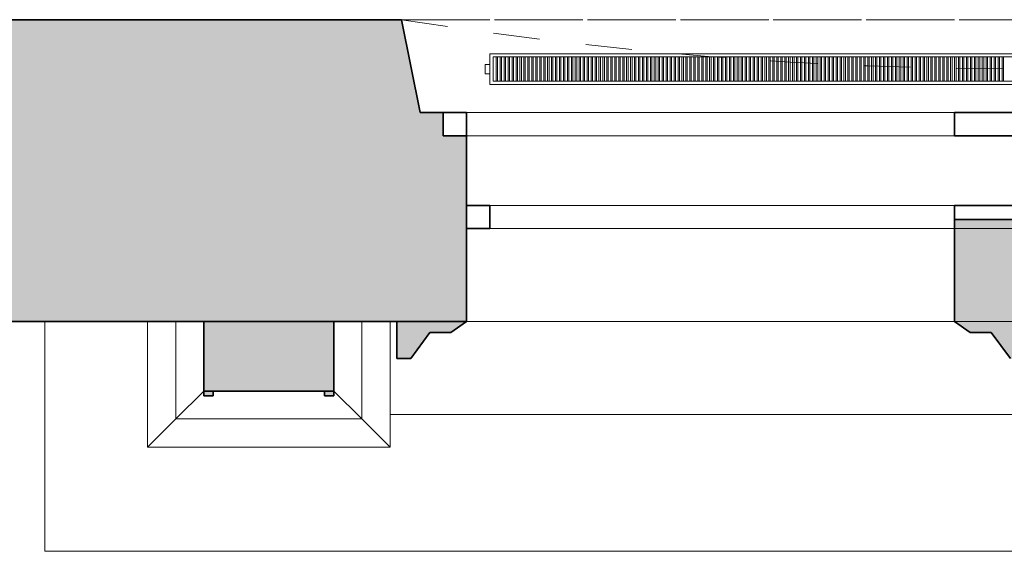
# Model space of a CAD drawing. Header units: metres. Extents: x -0.2 to 46.9, y -0.5 to 28.
# Tile 10 of 30: x 17.6 to 19.7, y -0.1 to 1. Entities that reach past the tile are written whole.
import ezdxf

# ---------------------------------------------------------------- set-up
doc = ezdxf.new("R2010")
doc.units = ezdxf.units.M
doc.linetypes.add('AV - Cerch_ 1 tecka 4mm', pattern=[0.006, 0.004, -0.001, 0, -0.001])
for name, color, linetype, lineweight in [('AV-SRAFY', 7, 'Continuous', 35), ('AV-STAVBA', 7, 'Continuous', 18), ('AV-VYBAVENI', 7, 'Continuous', 18)]:
    doc.layers.add(name, color=color, linetype=linetype, lineweight=lineweight)

# ---------------------------------------------------------------- blocks, each defined once
blk = doc.blocks.new('WI_4-4_dvojité - 2400x2350-1624764-3NP')
at = {"layer": 'AV-STAVBA', "color": 254, "linetype": 'AV - Cerch_ 1 tecka 4mm', "lineweight": 13, "true_color": 0xcccccc}
for p, q in [((1.25, 0.325), (-1.25, 0.325)), ((-1.25, 0.325), (1.25, 0.325)), ((1.2, 0.325), (-1.2, 0.325)), ((1.25, -0.325), (-1.25, -0.325)), ((1.2, -0.325), (-1.2, -0.325)), ((-1.2, -0.325), (1.2, -0.325))]:
    blk.add_line(p, q, dxfattribs=at)
at = {"layer": 'AV-STAVBA', "color": 254, "lineweight": 35, "true_color": 0xcccccc}
for p, q in [((-1.2, 0.125), (-1.25, 0.125)), ((-1.2, 0.075), (-1.2, 0.125)), ((0.15, 0.125), (-0.15, 0.125)), ((-0.15, 0.125), (-0.15, 0.075)), ((-0.15, 0.075), (0.15, 0.075)), ((-1.2, -0.075), (-1.15, -0.075)), ((-1.15, -0.075), (-1.15, -0.125)), ((-0.15, -0.105), (-0.15, -0.075)), ((-0.15, -0.075), (0.15, -0.075)), ((-1.15, -0.125), (-1.2, -0.125))]:
    blk.add_line(p, q, dxfattribs=at)
at = {"layer": 'AV-STAVBA', "color": 254, "true_color": 0xcccccc}
for p, q in [((-1.25, 0.075), (-1.25, 0.125)), ((-1.25, 0.125), (1.25, 0.125)), ((-1.2, 0.125), (-0.15, 0.125)), ((-1.2, 0.075), (-1.2, 0.125)), ((-1.25, 0.075), (1.25, 0.075)), ((-0.15, 0.075), (-1.2, 0.075)), ((-1.2, -0.075), (-1.2, -0.125)), ((-1.2, -0.075), (1.2, -0.075)), ((-0.15, -0.075), (-1.15, -0.075)), ((-1.15, -0.075), (-1.15, -0.125)), ((-1.2, -0.125), (1.2, -0.125)), ((-1.15, -0.125), (-0.15, -0.125))]:
    blk.add_line(p, q, dxfattribs=at)
blk = doc.blocks.new('GM_Nika se zkoseným ostěním a klenutým nadpražím - 2600x2500_4500-1221870-3NP')
at = {"layer": 'AV-STAVBA', "color": 254, "linetype": 'AV - Cerch_ 1 tecka 4mm', "lineweight": 13, "true_color": 0xcccccc}
for p, q in [((1.3, 0.325), (-1.3, 0.325)), ((1.34, -0.325), (-1.34, -0.325))]:
    blk.add_line(p, q, dxfattribs=at)
blk.add_arc((0, -8.7187), 8.5, 80.92965, 99.07035, dxfattribs=at)
blk = doc.blocks.new('GM_Nika_zkosené ostění - v850-1222089-3NP')
at = {"layer": 'AV-STAVBA', "color": 254, "linetype": 'AV - Cerch_ 1 tecka 4mm', "lineweight": 13, "true_color": 0xcccccc}
blk.add_line((-1.215, 0.325), (1.465, 0.325), dxfattribs=at)
blk = doc.blocks.new('Šambrána krajní_2NP2 - Šambrána krajní_2NP-1634565-3NP')
at = {"layer": 'AV-STAVBA', "true_color": 0xcccccc}
h = blk.add_hatch(color=254, dxfattribs=at)
h.paths.add_polyline_path([(18.3698, 0.2782), (18.3998, 0.2782), (18.4409, 0.3348), (18.4859, 0.3348), (18.5198, 0.3582), (18.3698, 0.3582)])
h.paths.add_polyline_path([(19.7498, 0.2782), (19.7909, 0.3348), (19.8359, 0.3348), (19.8698, 0.3582), (19.8698, 0.5782), (19.5698, 0.5782), (19.5698, 0.3582), (19.6036, 0.3348), (19.6486, 0.3348), (19.6898, 0.2782)])
h.paths.add_polyline_path([(21.0698, 0.2782), (21.0698, 0.3582), (20.9198, 0.3582), (20.9536, 0.3348), (20.9986, 0.3348), (21.0398, 0.2782)])
blk.add_hatch(color=254, dxfattribs=at).paths.add_polyline_path([(17.9545, 0.2082), (18.2345, 0.2082), (18.2345, 0.3582), (17.9545, 0.3582)])
h = blk.add_hatch(color=254, dxfattribs=at)
h.paths.add_polyline_path([(18.2345, 0.1982), (18.2345, 0.2082), (18.2145, 0.2082), (18.2145, 0.1982)])
h.paths.add_polyline_path([(17.9745, 0.1982), (17.9745, 0.2082), (17.9545, 0.2082), (17.9545, 0.1982)])
at = {"layer": 'AV-STAVBA', "color": 254, "lineweight": 35, "true_color": 0xcccccc}
for p, q in [((19.8698, 0.5782), (19.5698, 0.5782)), ((19.5698, 0.5782), (19.5698, 0.3582)), ((18.2345, 0.3582), (17.9545, 0.3582)), ((17.9545, 0.3582), (17.9545, 0.2082)), ((18.2345, 0.2082), (18.2345, 0.3582)), ((18.5198, 0.3582), (18.3698, 0.3582)), ((18.3698, 0.3582), (18.3698, 0.2782)), ((18.4859, 0.3348), (18.5198, 0.3582)), ((19.5698, 0.3582), (19.6036, 0.3348)), ((18.3998, 0.2782), (18.4409, 0.3348)), ((18.4409, 0.3348), (18.4859, 0.3348)), ((19.6036, 0.3348), (19.6486, 0.3348)), ((19.6486, 0.3348), (19.6898, 0.2782)), ((18.3698, 0.2782), (18.3998, 0.2782)), ((17.9745, 0.2082), (17.9545, 0.2082)), ((17.9545, 0.2082), (17.9545, 0.1982)), ((17.9545, 0.2082), (18.2345, 0.2082)), ((17.9545, 0.1982), (17.9745, 0.1982)), ((17.9745, 0.1982), (17.9745, 0.2082)), ((18.2345, 0.2082), (18.2145, 0.2082)), ((18.2145, 0.2082), (18.2145, 0.1982)), ((18.2145, 0.1982), (18.2345, 0.1982)), ((18.2345, 0.1982), (18.2345, 0.2082))]:
    blk.add_line(p, q, dxfattribs=at)
at = {"layer": 'AV-STAVBA', "color": 254, "true_color": 0xcccccc}
for p, q in [((17.6125, 0.3582), (17.6125, -0.1368)), ((17.8336, 0.0874), (17.8336, 0.3582)), ((17.8945, 0.1482), (17.8945, 0.3582)), ((18.2945, 0.3582), (18.2945, 0.1482)), ((18.3553, 0.2182), (18.3553, 0.3582)), ((18.3553, 0.2182), (18.3553, 0.185)), ((17.8945, 0.1482), (17.9545, 0.2082)), ((18.2945, 0.1482), (18.2345, 0.2082)), ((18.3553, 0.1852), (18.3553, 0.0874)), ((18.3553, 0.1582), (21.0936, 0.1582)), ((17.8336, 0.0874), (17.8945, 0.1482)), ((18.2945, 0.1482), (17.8945, 0.1482)), ((18.3553, 0.0874), (18.2945, 0.1482)), ((18.3553, 0.0874), (17.8336, 0.0874)), ((17.6125, -0.1368), (21.8365, -0.1368))]:
    blk.add_line(p, q, dxfattribs=at)
blk = doc.blocks.new('D0089 - 1514 - OÚPSŘ_Benešova_rvt-1-3NP')
at = {"layer": 'AV-SRAFY', "lineweight": 18, "true_color": 0xcccccc}
h = blk.add_hatch(color=254, dxfattribs=at)
h.paths.add_polyline_path([(5.4448, 0.3582), (6.2299, 0.3582), (6.2299, 0.7582), (6.1799, 0.7582), (6.1799, 0.8082), (6.1299, 1.0082), (5.4348, 1.0082), (5.4348, 0.3582)])
h.paths.add_polyline_path([(26.1098, 0.3582), (26.1098, 0.7582), (26.0598, 0.7582), (26.0598, 0.8082), (26.0098, 1.0082), (24.5098, 1.0082), (24.4598, 0.8082), (24.4598, 0.7582), (24.4098, 0.7582), (24.4098, 0.3582), (25.8487, 0.3582)])
h.paths.add_polyline_path([(33.9791, 0.3582), (33.9791, 0.8282), (34.0498, 0.8282), (34.0498, 1.0082), (33.3198, 1.0082), (33.2698, 0.8082), (33.2698, 0.7582), (33.2198, 0.7582), (33.2198, 0.3582), (33.8314, 0.3582)])
h.paths.add_polyline_path([(13.8748, 0.3582), (14.9998, 0.3582), (14.9998, 0.7582), (14.9498, 0.7582), (14.9498, 0.8082), (14.8998, 1.0082), (13.4498, 1.0082), (13.3998, 0.8082), (13.3998, 0.7582), (13.3498, 0.7582), (13.3498, 0.3582), (13.3759, 0.3582)])
h.paths.add_polyline_path([(9.1599, 0.3582), (9.1599, 0.7582), (9.1099, 0.7582), (9.1099, 0.8082), (9.0599, 1.0082), (7.5799, 1.0082), (7.5299, 0.8082), (7.5299, 0.7582), (7.4799, 0.7582), (7.4799, 0.3582), (8.8856, 0.3582)])
h.paths.add_polyline_path([(27.3598, 0.3582), (29.0298, 0.3582), (29.0298, 0.7582), (28.9798, 0.7582), (28.9798, 0.8082), (28.9298, 1.0082), (27.4598, 1.0082), (27.4098, 0.8082), (27.4098, 0.7582), (27.3598, 0.7582), (27.3598, 0.5581)])
h.paths.add_polyline_path([(23.1598, 0.3582), (23.1598, 0.7582), (23.1098, 0.7582), (23.1098, 0.8082), (23.0598, 1.0082), (21.0598, 1.0082), (21.0198, 0.8082), (20.9698, 0.8082), (20.9698, 0.7582), (20.9198, 0.7582), (20.9198, 0.3582), (22.8552, 0.3582)])
h.paths.add_polyline_path([(16.2498, 0.3582), (18.5198, 0.3582), (18.5198, 0.7582), (18.4698, 0.7582), (18.4698, 0.8082), (18.4198, 0.8082), (18.3798, 1.0082), (16.3498, 1.0082), (16.2998, 0.8082), (16.2998, 0.7582), (16.2498, 0.7582), (16.2498, 0.5581)])
h.paths.add_polyline_path([(10.4099, 0.3582), (12.0998, 0.3582), (12.0998, 0.7582), (12.0498, 0.7582), (12.0498, 0.8082), (11.9998, 1.0082), (10.5099, 1.0082), (10.4599, 0.8082), (10.4599, 0.7582), (10.4099, 0.7582), (10.4099, 0.5581)])
h.paths.add_polyline_path([(31.9698, 0.3582), (31.9698, 0.7582), (31.9198, 0.7582), (31.9198, 0.8082), (31.8698, 1.0082), (30.3798, 1.0082), (30.3298, 0.8082), (30.3298, 0.7582), (30.2798, 0.7582), (30.2798, 0.3582), (31.8357, 0.3582)])
at = {"layer": 'AV-STAVBA', "color": 254, "lineweight": 35, "true_color": 0xcccccc}
for p, q in [((18.3798, 1.0082), (17.5048, 1.0082)), ((18.4198, 0.8082), (18.3798, 1.0082)), ((18.4698, 0.8082), (18.4198, 0.8082)), ((18.4698, 0.7582), (18.4698, 0.8082)), ((18.5198, 0.7582), (18.4698, 0.7582)), ((18.5198, 0.3582), (18.5198, 0.7582)), ((16.2498, 0.3582), (18.5198, 0.3582))]:
    blk.add_line(p, q, dxfattribs=at)
at = {"layer": 'AV-STAVBA', "color": 254, "true_color": 0xcccccc}
for p, q in [((19.5698, 0.7582), (18.5198, 0.7582)), ((19.5698, 0.3582), (18.5198, 0.3582))]:
    blk.add_line(p, q, dxfattribs=at)
at = {"layer": 'AV-STAVBA', "color": 254, "lineweight": 18, "true_color": 0xcccccc, "rotation": 180}
blk.add_blockref('GM_Nika se zkoseným ostěním a klenutým nadpražím - 2600x2500_4500-1221870-3NP', (19.7198, 0.6832), dxfattribs=at)
at = {"layer": 'AV-STAVBA', "color": 254, "lineweight": 18, "true_color": 0xcccccc}
for name, p in [('GM_Nika_zkosené ostění - v850-1222089-3NP', (19.5948, 0.6832)), ('WI_4-4_dvojité - 2400x2350-1624764-3NP', (19.7198, 0.6832)), ('Šambrána krajní_2NP2 - Šambrána krajní_2NP-1634565-3NP', (0, 0))]:
    blk.add_blockref(name, p, dxfattribs=at)
blk = doc.blocks.new('PF_Deskový radiátor_připojení boční - 2300_500_66-855974-3NP')
at = {"layer": 'AV-VYBAVENI', "color": 5, "true_color": 0x0000ff}
for p, q in [((1.15, 0.033), (-1.15, 0.033)), ((-1.15, 0.033), (-1.15, -0.033)), ((-1.143, -0.026), (-1.143, 0.026)), ((-1.143, 0.026), (1.143, 0.026)), ((-1.133, 0.026), (-1.136, 0.026)), ((-1.136, 0.026), (-1.136, -0.026)), ((-1.133, -0.026), (-1.133, 0.026)), ((-1.1245, 0.026), (-1.1275, 0.026)), ((-1.1275, 0.026), (-1.1275, -0.026)), ((-1.1245, -0.026), (-1.1245, 0.026)), ((-1.116, 0.026), (-1.119, 0.026)), ((-1.119, 0.026), (-1.119, -0.026)), ((-1.116, -0.026), (-1.116, 0.026)), ((-1.1075, 0.026), (-1.1105, 0.026)), ((-1.1105, 0.026), (-1.1105, -0.026)), ((-1.1075, -0.026), (-1.1075, 0.026)), ((-1.099, 0.026), (-1.102, 0.026)), ((-1.102, 0.026), (-1.102, -0.026)), ((-1.099, -0.026), (-1.099, 0.026)), ((-1.0905, 0.026), (-1.0935, 0.026)), ((-1.0935, 0.026), (-1.0935, -0.026)), ((-1.0905, -0.026), (-1.0905, 0.026)), ((-1.082, 0.026), (-1.085, 0.026)), ((-1.085, 0.026), (-1.085, -0.026)), ((-1.082, -0.026), (-1.082, 0.026)), ((-1.0735, 0.026), (-1.0765, 0.026)), ((-1.0765, 0.026), (-1.0765, -0.026)), ((-1.0735, -0.026), (-1.0735, 0.026)), ((-1.065, 0.026), (-1.068, 0.026)), ((-1.068, 0.026), (-1.068, -0.026)), ((-1.065, -0.026), (-1.065, 0.026)), ((-1.0565, 0.026), (-1.0595, 0.026)), ((-1.0595, 0.026), (-1.0595, -0.026)), ((-1.0565, -0.026), (-1.0565, 0.026)), ((-1.048, 0.026), (-1.051, 0.026)), ((-1.051, 0.026), (-1.051, -0.026)), ((-1.048, -0.026), (-1.048, 0.026)), ((-1.0395, 0.026), (-1.0425, 0.026)), ((-1.0425, 0.026), (-1.0425, -0.026)), ((-1.0395, -0.026), (-1.0395, 0.026)), ((-1.031, 0.026), (-1.034, 0.026)), ((-1.034, 0.026), (-1.034, -0.026)), ((-1.031, -0.026), (-1.031, 0.026)), ((-1.0225, 0.026), (-1.0255, 0.026)), ((-1.0255, 0.026), (-1.0255, -0.026)), ((-1.0225, -0.026), (-1.0225, 0.026)), ((-1.014, 0.026), (-1.017, 0.026)), ((-1.017, 0.026), (-1.017, -0.026)), ((-1.014, -0.026), (-1.014, 0.026)), ((-1.0055, 0.026), (-1.0085, 0.026)), ((-1.0085, 0.026), (-1.0085, -0.026)), ((-1.0055, -0.026), (-1.0055, 0.026)), ((-0.997, 0.026), (-1, 0.026)), ((-1, 0.026), (-1, -0.026)), ((-0.997, -0.026), (-0.997, 0.026)), ((-0.9885, 0.026), (-0.9915, 0.026)), ((-0.9915, 0.026), (-0.9915, -0.026)), ((-0.9885, -0.026), (-0.9885, 0.026)), ((-0.98, 0.026), (-0.983, 0.026)), ((-0.983, 0.026), (-0.983, -0.026)), ((-0.98, -0.026), (-0.98, 0.026)), ((-0.9715, 0.026), (-0.9745, 0.026)), ((-0.9745, 0.026), (-0.9745, -0.026)), ((-0.9715, -0.026), (-0.9715, 0.026)), ((-0.963, 0.026), (-0.966, 0.026)), ((-0.966, 0.026), (-0.966, -0.026)), ((-0.963, -0.026), (-0.963, 0.026)), ((-0.9545, 0.026), (-0.9575, 0.026)), ((-0.9575, 0.026), (-0.9575, -0.026)), ((-0.9545, -0.026), (-0.9545, 0.026)), ((-0.946, 0.026), (-0.949, 0.026)), ((-0.949, 0.026), (-0.949, -0.026)), ((-0.946, -0.026), (-0.946, 0.026)), ((-0.9375, 0.026), (-0.9405, 0.026)), ((-0.9405, 0.026), (-0.9405, -0.026)), ((-0.9375, -0.026), (-0.9375, 0.026)), ((-0.929, 0.026), (-0.932, 0.026)), ((-0.932, 0.026), (-0.932, -0.026)), ((-0.929, -0.026), (-0.929, 0.026)), ((-0.9205, 0.026), (-0.9235, 0.026)), ((-0.9235, 0.026), (-0.9235, -0.026)), ((-0.9205, -0.026), (-0.9205, 0.026)), ((-0.912, 0.026), (-0.915, 0.026)), ((-0.915, 0.026), (-0.915, -0.026)), ((-0.912, -0.026), (-0.912, 0.026)), ((-0.9035, 0.026), (-0.9065, 0.026)), ((-0.9065, 0.026), (-0.9065, -0.026)), ((-0.9035, -0.026), (-0.9035, 0.026)), ((-0.895, 0.026), (-0.898, 0.026)), ((-0.898, 0.026), (-0.898, -0.026)), ((-0.895, -0.026), (-0.895, 0.026)), ((-0.8865, 0.026), (-0.8895, 0.026)), ((-0.8895, 0.026), (-0.8895, -0.026)), ((-0.8865, -0.026), (-0.8865, 0.026)), ((-0.878, 0.026), (-0.881, 0.026)), ((-0.881, 0.026), (-0.881, -0.026)), ((-0.878, -0.026), (-0.878, 0.026)), ((-0.8695, 0.026), (-0.8725, 0.026)), ((-0.8725, 0.026), (-0.8725, -0.026)), ((-0.8695, -0.026), (-0.8695, 0.026)), ((-0.861, 0.026), (-0.864, 0.026)), ((-0.864, 0.026), (-0.864, -0.026)), ((-0.861, -0.026), (-0.861, 0.026)), ((-0.8525, 0.026), (-0.8555, 0.026)), ((-0.8555, 0.026), (-0.8555, -0.026)), ((-0.8525, -0.026), (-0.8525, 0.026)), ((-0.844, 0.026), (-0.847, 0.026)), ((-0.847, 0.026), (-0.847, -0.026)), ((-0.844, -0.026), (-0.844, 0.026)), ((-0.8355, 0.026), (-0.8385, 0.026)), ((-0.8385, 0.026), (-0.8385, -0.026)), ((-0.8355, -0.026), (-0.8355, 0.026)), ((-0.827, 0.026), (-0.83, 0.026)), ((-0.83, 0.026), (-0.83, -0.026)), ((-0.827, -0.026), (-0.827, 0.026)), ((-0.8185, 0.026), (-0.8215, 0.026)), ((-0.8215, 0.026), (-0.8215, -0.026)), ((-0.8185, -0.026), (-0.8185, 0.026)), ((-0.81, 0.026), (-0.813, 0.026)), ((-0.813, 0.026), (-0.813, -0.026)), ((-0.81, -0.026), (-0.81, 0.026)), ((-0.8015, 0.026), (-0.8045, 0.026)), ((-0.8045, 0.026), (-0.8045, -0.026)), ((-0.8015, -0.026), (-0.8015, 0.026)), ((-0.793, 0.026), (-0.796, 0.026)), ((-0.796, 0.026), (-0.796, -0.026)), ((-0.793, -0.026), (-0.793, 0.026)), ((-0.7845, 0.026), (-0.7875, 0.026)), ((-0.7875, 0.026), (-0.7875, -0.026)), ((-0.7845, -0.026), (-0.7845, 0.026)), ((-0.776, 0.026), (-0.779, 0.026)), ((-0.779, 0.026), (-0.779, -0.026)), ((-0.776, -0.026), (-0.776, 0.026)), ((-0.7675, 0.026), (-0.7705, 0.026)), ((-0.7705, 0.026), (-0.7705, -0.026)), ((-0.7675, -0.026), (-0.7675, 0.026)), ((-0.759, 0.026), (-0.762, 0.026)), ((-0.762, 0.026), (-0.762, -0.026)), ((-0.759, -0.026), (-0.759, 0.026)), ((-0.7505, 0.026), (-0.7535, 0.026)), ((-0.7535, 0.026), (-0.7535, -0.026)), ((-0.7505, -0.026), (-0.7505, 0.026)), ((-0.742, 0.026), (-0.745, 0.026)), ((-0.745, 0.026), (-0.745, -0.026)), ((-0.742, -0.026), (-0.742, 0.026)), ((-0.7335, 0.026), (-0.7365, 0.026)), ((-0.7365, 0.026), (-0.7365, -0.026)), ((-0.7335, -0.026), (-0.7335, 0.026)), ((-0.725, 0.026), (-0.728, 0.026)), ((-0.728, 0.026), (-0.728, -0.026)), ((-0.725, -0.026), (-0.725, 0.026)), ((-0.7165, 0.026), (-0.7195, 0.026)), ((-0.7195, 0.026), (-0.7195, -0.026)), ((-0.7165, -0.026), (-0.7165, 0.026)), ((-0.708, 0.026), (-0.711, 0.026)), ((-0.711, 0.026), (-0.711, -0.026)), ((-0.708, -0.026), (-0.708, 0.026)), ((-0.6995, 0.026), (-0.7025, 0.026)), ((-0.7025, 0.026), (-0.7025, -0.026)), ((-0.6995, -0.026), (-0.6995, 0.026)), ((-0.691, 0.026), (-0.694, 0.026)), ((-0.694, 0.026), (-0.694, -0.026)), ((-0.691, -0.026), (-0.691, 0.026)), ((-0.6825, 0.026), (-0.6855, 0.026)), ((-0.6855, 0.026), (-0.6855, -0.026)), ((-0.6825, -0.026), (-0.6825, 0.026)), ((-0.674, 0.026), (-0.677, 0.026)), ((-0.677, 0.026), (-0.677, -0.026)), ((-0.674, -0.026), (-0.674, 0.026)), ((-0.6655, 0.026), (-0.6685, 0.026)), ((-0.6685, 0.026), (-0.6685, -0.026)), ((-0.6655, -0.026), (-0.6655, 0.026)), ((-0.657, 0.026), (-0.66, 0.026)), ((-0.66, 0.026), (-0.66, -0.026)), ((-0.657, -0.026), (-0.657, 0.026)), ((-0.6485, 0.026), (-0.6515, 0.026)), ((-0.6515, 0.026), (-0.6515, -0.026)), ((-0.6485, -0.026), (-0.6485, 0.026)), ((-0.64, 0.026), (-0.643, 0.026)), ((-0.643, 0.026), (-0.643, -0.026)), ((-0.64, -0.026), (-0.64, 0.026)), ((-0.6315, 0.026), (-0.6345, 0.026)), ((-0.6345, 0.026), (-0.6345, -0.026)), ((-0.6315, -0.026), (-0.6315, 0.026)), ((-0.623, 0.026), (-0.626, 0.026)), ((-0.626, 0.026), (-0.626, -0.026)), ((-0.623, -0.026), (-0.623, 0.026)), ((-0.6145, 0.026), (-0.6175, 0.026)), ((-0.6175, 0.026), (-0.6175, -0.026)), ((-0.6145, -0.026), (-0.6145, 0.026)), ((-0.606, 0.026), (-0.609, 0.026)), ((-0.609, 0.026), (-0.609, -0.026)), ((-0.606, -0.026), (-0.606, 0.026)), ((-0.5975, 0.026), (-0.6005, 0.026)), ((-0.6005, 0.026), (-0.6005, -0.026)), ((-0.5975, -0.026), (-0.5975, 0.026)), ((-0.589, 0.026), (-0.592, 0.026)), ((-0.592, 0.026), (-0.592, -0.026)), ((-0.589, -0.026), (-0.589, 0.026)), ((-0.5805, 0.026), (-0.5835, 0.026)), ((-0.5835, 0.026), (-0.5835, -0.026)), ((-0.5805, -0.026), (-0.5805, 0.026)), ((-0.572, 0.026), (-0.575, 0.026)), ((-0.575, 0.026), (-0.575, -0.026)), ((-0.572, -0.026), (-0.572, 0.026)), ((-0.5635, 0.026), (-0.5665, 0.026)), ((-0.5665, 0.026), (-0.5665, -0.026)), ((-0.5635, -0.026), (-0.5635, 0.026)), ((-0.555, 0.026), (-0.558, 0.026)), ((-0.558, 0.026), (-0.558, -0.026)), ((-0.555, -0.026), (-0.555, 0.026)), ((-0.5465, 0.026), (-0.5495, 0.026)), ((-0.5495, 0.026), (-0.5495, -0.026)), ((-0.5465, -0.026), (-0.5465, 0.026)), ((-0.538, 0.026), (-0.541, 0.026)), ((-0.541, 0.026), (-0.541, -0.026)), ((-0.538, -0.026), (-0.538, 0.026)), ((-0.5295, 0.026), (-0.5325, 0.026)), ((-0.5325, 0.026), (-0.5325, -0.026)), ((-0.5295, -0.026), (-0.5295, 0.026)), ((-0.521, 0.026), (-0.524, 0.026)), ((-0.524, 0.026), (-0.524, -0.026)), ((-0.521, -0.026), (-0.521, 0.026)), ((-0.5125, 0.026), (-0.5155, 0.026)), ((-0.5155, 0.026), (-0.5155, -0.026)), ((-0.5125, -0.026), (-0.5125, 0.026)), ((-0.504, 0.026), (-0.507, 0.026)), ((-0.507, 0.026), (-0.507, -0.026)), ((-0.504, -0.026), (-0.504, 0.026)), ((-0.4955, 0.026), (-0.4985, 0.026)), ((-0.4985, 0.026), (-0.4985, -0.026)), ((-0.4955, -0.026), (-0.4955, 0.026)), ((-0.487, 0.026), (-0.49, 0.026)), ((-0.49, 0.026), (-0.49, -0.026)), ((-0.487, -0.026), (-0.487, 0.026)), ((-0.4785, 0.026), (-0.4815, 0.026)), ((-0.4815, 0.026), (-0.4815, -0.026)), ((-0.4785, -0.026), (-0.4785, 0.026)), ((-0.47, 0.026), (-0.473, 0.026)), ((-0.473, 0.026), (-0.473, -0.026)), ((-0.47, -0.026), (-0.47, 0.026)), ((-0.4615, 0.026), (-0.4645, 0.026)), ((-0.4645, 0.026), (-0.4645, -0.026)), ((-0.4615, -0.026), (-0.4615, 0.026)), ((-0.453, 0.026), (-0.456, 0.026)), ((-0.456, 0.026), (-0.456, -0.026)), ((-0.453, -0.026), (-0.453, 0.026)), ((-0.4445, 0.026), (-0.4475, 0.026)), ((-0.4475, 0.026), (-0.4475, -0.026)), ((-0.4445, -0.026), (-0.4445, 0.026)), ((-0.436, 0.026), (-0.439, 0.026)), ((-0.439, 0.026), (-0.439, -0.026)), ((-0.436, -0.026), (-0.436, 0.026)), ((-0.4275, 0.026), (-0.4305, 0.026)), ((-0.4305, 0.026), (-0.4305, -0.026)), ((-0.4275, -0.026), (-0.4275, 0.026)), ((-0.419, 0.026), (-0.422, 0.026)), ((-0.422, 0.026), (-0.422, -0.026)), ((-0.419, -0.026), (-0.419, 0.026)), ((-0.4105, 0.026), (-0.4135, 0.026)), ((-0.4135, 0.026), (-0.4135, -0.026)), ((-0.4105, -0.026), (-0.4105, 0.026)), ((-0.402, 0.026), (-0.405, 0.026)), ((-0.405, 0.026), (-0.405, -0.026)), ((-0.402, -0.026), (-0.402, 0.026)), ((-0.3935, 0.026), (-0.3965, 0.026)), ((-0.3965, 0.026), (-0.3965, -0.026)), ((-0.3935, -0.026), (-0.3935, 0.026)), ((-0.385, 0.026), (-0.388, 0.026)), ((-0.388, 0.026), (-0.388, -0.026)), ((-0.385, -0.026), (-0.385, 0.026)), ((-0.3765, 0.026), (-0.3795, 0.026)), ((-0.3795, 0.026), (-0.3795, -0.026)), ((-0.3765, -0.026), (-0.3765, 0.026)), ((-0.368, 0.026), (-0.371, 0.026)), ((-0.371, 0.026), (-0.371, -0.026)), ((-0.368, -0.026), (-0.368, 0.026)), ((-0.3595, 0.026), (-0.3625, 0.026)), ((-0.3625, 0.026), (-0.3625, -0.026)), ((-0.3595, -0.026), (-0.3595, 0.026)), ((-0.351, 0.026), (-0.354, 0.026)), ((-0.354, 0.026), (-0.354, -0.026)), ((-0.351, -0.026), (-0.351, 0.026)), ((-0.3425, 0.026), (-0.3455, 0.026)), ((-0.3455, 0.026), (-0.3455, -0.026)), ((-0.3425, -0.026), (-0.3425, 0.026)), ((-0.334, 0.026), (-0.337, 0.026)), ((-0.337, 0.026), (-0.337, -0.026)), ((-0.334, -0.026), (-0.334, 0.026)), ((-0.3255, 0.026), (-0.3285, 0.026)), ((-0.3285, 0.026), (-0.3285, -0.026)), ((-0.3255, -0.026), (-0.3255, 0.026)), ((-0.317, 0.026), (-0.32, 0.026)), ((-0.32, 0.026), (-0.32, -0.026)), ((-0.317, -0.026), (-0.317, 0.026)), ((-0.3085, 0.026), (-0.3115, 0.026)), ((-0.3115, 0.026), (-0.3115, -0.026)), ((-0.3085, -0.026), (-0.3085, 0.026)), ((-0.3, 0.026), (-0.303, 0.026)), ((-0.303, 0.026), (-0.303, -0.026)), ((-0.3, -0.026), (-0.3, 0.026)), ((-0.2915, 0.026), (-0.2945, 0.026)), ((-0.2945, 0.026), (-0.2945, -0.026)), ((-0.2915, -0.026), (-0.2915, 0.026)), ((-0.283, 0.026), (-0.286, 0.026)), ((-0.286, 0.026), (-0.286, -0.026)), ((-0.283, -0.026), (-0.283, 0.026)), ((-0.2745, 0.026), (-0.2775, 0.026)), ((-0.2775, 0.026), (-0.2775, -0.026)), ((-0.2745, -0.026), (-0.2745, 0.026)), ((-0.266, 0.026), (-0.269, 0.026)), ((-0.269, 0.026), (-0.269, -0.026)), ((-0.266, -0.026), (-0.266, 0.026)), ((-0.2575, 0.026), (-0.2605, 0.026)), ((-0.2605, 0.026), (-0.2605, -0.026)), ((-0.2575, -0.026), (-0.2575, 0.026)), ((-0.249, 0.026), (-0.252, 0.026)), ((-0.252, 0.026), (-0.252, -0.026)), ((-0.249, -0.026), (-0.249, 0.026)), ((-0.2405, 0.026), (-0.2435, 0.026)), ((-0.2435, 0.026), (-0.2435, -0.026)), ((-0.2405, -0.026), (-0.2405, 0.026)), ((-0.232, 0.026), (-0.235, 0.026)), ((-0.235, 0.026), (-0.235, -0.026)), ((-0.232, -0.026), (-0.232, 0.026)), ((-0.2235, 0.026), (-0.2265, 0.026)), ((-0.2265, 0.026), (-0.2265, -0.026)), ((-0.2235, -0.026), (-0.2235, 0.026)), ((-0.215, 0.026), (-0.218, 0.026)), ((-0.218, 0.026), (-0.218, -0.026)), ((-0.215, -0.026), (-0.215, 0.026)), ((-0.2065, 0.026), (-0.2095, 0.026)), ((-0.2095, 0.026), (-0.2095, -0.026)), ((-0.2065, -0.026), (-0.2065, 0.026)), ((-0.198, 0.026), (-0.201, 0.026)), ((-0.201, 0.026), (-0.201, -0.026)), ((-0.198, -0.026), (-0.198, 0.026)), ((-0.1895, 0.026), (-0.1925, 0.026)), ((-0.1925, 0.026), (-0.1925, -0.026)), ((-0.1895, -0.026), (-0.1895, 0.026)), ((-0.181, 0.026), (-0.184, 0.026)), ((-0.184, 0.026), (-0.184, -0.026)), ((-0.181, -0.026), (-0.181, 0.026)), ((-0.1725, 0.026), (-0.1755, 0.026)), ((-0.1755, 0.026), (-0.1755, -0.026)), ((-0.1725, -0.026), (-0.1725, 0.026)), ((-0.164, 0.026), (-0.167, 0.026)), ((-0.167, 0.026), (-0.167, -0.026)), ((-0.164, -0.026), (-0.164, 0.026)), ((-0.1555, 0.026), (-0.1585, 0.026)), ((-0.1585, 0.026), (-0.1585, -0.026)), ((-0.1555, -0.026), (-0.1555, 0.026)), ((-0.147, 0.026), (-0.15, 0.026)), ((-0.15, 0.026), (-0.15, -0.026)), ((-0.147, -0.026), (-0.147, 0.026)), ((-0.1385, 0.026), (-0.1415, 0.026)), ((-0.1415, 0.026), (-0.1415, -0.026)), ((-0.1385, -0.026), (-0.1385, 0.026)), ((-0.13, 0.026), (-0.133, 0.026)), ((-0.133, 0.026), (-0.133, -0.026)), ((-0.13, -0.026), (-0.13, 0.026)), ((-0.1215, 0.026), (-0.1245, 0.026)), ((-0.1245, 0.026), (-0.1245, -0.026)), ((-0.1215, -0.026), (-0.1215, 0.026)), ((-0.113, 0.026), (-0.116, 0.026)), ((-0.116, 0.026), (-0.116, -0.026)), ((-0.113, -0.026), (-0.113, 0.026)), ((-0.1045, 0.026), (-0.1075, 0.026)), ((-0.1075, 0.026), (-0.1075, -0.026)), ((-0.1045, -0.026), (-0.1045, 0.026)), ((-0.096, 0.026), (-0.099, 0.026)), ((-0.099, 0.026), (-0.099, -0.026)), ((-0.096, -0.026), (-0.096, 0.026)), ((-0.0875, 0.026), (-0.0905, 0.026)), ((-0.0905, 0.026), (-0.0905, -0.026)), ((-0.0875, -0.026), (-0.0875, 0.026)), ((-0.079, 0.026), (-0.082, 0.026)), ((-0.082, 0.026), (-0.082, -0.026)), ((-0.079, -0.026), (-0.079, 0.026)), ((-0.0705, 0.026), (-0.0735, 0.026)), ((-0.0735, 0.026), (-0.0735, -0.026)), ((-0.0705, -0.026), (-0.0705, 0.026)), ((-0.062, 0.026), (-0.065, 0.026)), ((-0.065, 0.026), (-0.065, -0.026)), ((-0.062, -0.026), (-0.062, 0.026)), ((-0.0535, 0.026), (-0.0565, 0.026)), ((-0.0565, 0.026), (-0.0565, -0.026)), ((-0.0535, -0.026), (-0.0535, 0.026)), ((-0.045, 0.026), (-0.048, 0.026)), ((-0.048, 0.026), (-0.048, -0.026)), ((-0.045, -0.026), (-0.045, 0.026)), ((-1.15, 0.01), (-1.16, 0.01)), ((-1.16, 0.01), (-1.16, -0.01)), ((-1.16, 0.01), (-1.16, 0.0097)), ((-1.15, 0.01), (-1.16, 0.01)), ((-1.16, 0.01), (-1.16, 0.0097)), ((-1.16, 0.01), (-1.16, 0.0097)), ((-1.16, -0.0097), (-1.16, -0.01)), ((-1.16, -0.0097), (-1.16, -0.01)), ((-1.16, -0.0097), (-1.16, -0.01)), ((-1.16, -0.01), (-1.15, -0.01)), ((-1.16, -0.01), (-1.15, -0.01)), ((-1.15, -0.033), (1.15, -0.033)), ((1.143, -0.026), (-1.143, -0.026)), ((-1.136, -0.026), (-1.133, -0.026)), ((-1.1275, -0.026), (-1.1245, -0.026)), ((-1.119, -0.026), (-1.116, -0.026)), ((-1.1105, -0.026), (-1.1075, -0.026)), ((-1.102, -0.026), (-1.099, -0.026)), ((-1.0935, -0.026), (-1.0905, -0.026)), ((-1.085, -0.026), (-1.082, -0.026)), ((-1.0765, -0.026), (-1.0735, -0.026)), ((-1.068, -0.026), (-1.065, -0.026)), ((-1.0595, -0.026), (-1.0565, -0.026)), ((-1.051, -0.026), (-1.048, -0.026)), ((-1.0425, -0.026), (-1.0395, -0.026)), ((-1.034, -0.026), (-1.031, -0.026)), ((-1.0255, -0.026), (-1.0225, -0.026)), ((-1.017, -0.026), (-1.014, -0.026)), ((-1.0085, -0.026), (-1.0055, -0.026)), ((-1, -0.026), (-0.997, -0.026)), ((-0.9915, -0.026), (-0.9885, -0.026)), ((-0.983, -0.026), (-0.98, -0.026)), ((-0.9745, -0.026), (-0.9715, -0.026)), ((-0.966, -0.026), (-0.963, -0.026)), ((-0.9575, -0.026), (-0.9545, -0.026)), ((-0.949, -0.026), (-0.946, -0.026)), ((-0.9405, -0.026), (-0.9375, -0.026)), ((-0.932, -0.026), (-0.929, -0.026)), ((-0.9235, -0.026), (-0.9205, -0.026)), ((-0.915, -0.026), (-0.912, -0.026)), ((-0.9065, -0.026), (-0.9035, -0.026)), ((-0.898, -0.026), (-0.895, -0.026)), ((-0.8895, -0.026), (-0.8865, -0.026)), ((-0.881, -0.026), (-0.878, -0.026)), ((-0.8725, -0.026), (-0.8695, -0.026)), ((-0.864, -0.026), (-0.861, -0.026)), ((-0.8555, -0.026), (-0.8525, -0.026)), ((-0.847, -0.026), (-0.844, -0.026)), ((-0.8385, -0.026), (-0.8355, -0.026)), ((-0.83, -0.026), (-0.827, -0.026)), ((-0.8215, -0.026), (-0.8185, -0.026)), ((-0.813, -0.026), (-0.81, -0.026)), ((-0.8045, -0.026), (-0.8015, -0.026)), ((-0.796, -0.026), (-0.793, -0.026)), ((-0.7875, -0.026), (-0.7845, -0.026)), ((-0.779, -0.026), (-0.776, -0.026)), ((-0.7705, -0.026), (-0.7675, -0.026)), ((-0.762, -0.026), (-0.759, -0.026)), ((-0.7535, -0.026), (-0.7505, -0.026)), ((-0.745, -0.026), (-0.742, -0.026)), ((-0.7365, -0.026), (-0.7335, -0.026)), ((-0.728, -0.026), (-0.725, -0.026)), ((-0.7195, -0.026), (-0.7165, -0.026)), ((-0.711, -0.026), (-0.708, -0.026)), ((-0.7025, -0.026), (-0.6995, -0.026)), ((-0.694, -0.026), (-0.691, -0.026)), ((-0.6855, -0.026), (-0.6825, -0.026)), ((-0.677, -0.026), (-0.674, -0.026)), ((-0.6685, -0.026), (-0.6655, -0.026)), ((-0.66, -0.026), (-0.657, -0.026)), ((-0.6515, -0.026), (-0.6485, -0.026)), ((-0.643, -0.026), (-0.64, -0.026)), ((-0.6345, -0.026), (-0.6315, -0.026)), ((-0.626, -0.026), (-0.623, -0.026)), ((-0.6175, -0.026), (-0.6145, -0.026)), ((-0.609, -0.026), (-0.606, -0.026)), ((-0.6005, -0.026), (-0.5975, -0.026)), ((-0.592, -0.026), (-0.589, -0.026)), ((-0.5835, -0.026), (-0.5805, -0.026)), ((-0.575, -0.026), (-0.572, -0.026)), ((-0.5665, -0.026), (-0.5635, -0.026)), ((-0.558, -0.026), (-0.555, -0.026)), ((-0.5495, -0.026), (-0.5465, -0.026)), ((-0.541, -0.026), (-0.538, -0.026)), ((-0.5325, -0.026), (-0.5295, -0.026)), ((-0.524, -0.026), (-0.521, -0.026)), ((-0.5155, -0.026), (-0.5125, -0.026)), ((-0.507, -0.026), (-0.504, -0.026)), ((-0.4985, -0.026), (-0.4955, -0.026)), ((-0.49, -0.026), (-0.487, -0.026)), ((-0.4815, -0.026), (-0.4785, -0.026)), ((-0.473, -0.026), (-0.47, -0.026)), ((-0.4645, -0.026), (-0.4615, -0.026)), ((-0.456, -0.026), (-0.453, -0.026)), ((-0.4475, -0.026), (-0.4445, -0.026)), ((-0.439, -0.026), (-0.436, -0.026)), ((-0.4305, -0.026), (-0.4275, -0.026)), ((-0.422, -0.026), (-0.419, -0.026)), ((-0.4135, -0.026), (-0.4105, -0.026)), ((-0.405, -0.026), (-0.402, -0.026)), ((-0.3965, -0.026), (-0.3935, -0.026)), ((-0.388, -0.026), (-0.385, -0.026)), ((-0.3795, -0.026), (-0.3765, -0.026)), ((-0.371, -0.026), (-0.368, -0.026)), ((-0.3625, -0.026), (-0.3595, -0.026)), ((-0.354, -0.026), (-0.351, -0.026)), ((-0.3455, -0.026), (-0.3425, -0.026)), ((-0.337, -0.026), (-0.334, -0.026)), ((-0.3285, -0.026), (-0.3255, -0.026)), ((-0.32, -0.026), (-0.317, -0.026)), ((-0.3115, -0.026), (-0.3085, -0.026)), ((-0.303, -0.026), (-0.3, -0.026)), ((-0.2945, -0.026), (-0.2915, -0.026)), ((-0.286, -0.026), (-0.283, -0.026)), ((-0.2775, -0.026), (-0.2745, -0.026)), ((-0.269, -0.026), (-0.266, -0.026)), ((-0.2605, -0.026), (-0.2575, -0.026)), ((-0.252, -0.026), (-0.249, -0.026)), ((-0.2435, -0.026), (-0.2405, -0.026)), ((-0.235, -0.026), (-0.232, -0.026)), ((-0.2265, -0.026), (-0.2235, -0.026)), ((-0.218, -0.026), (-0.215, -0.026)), ((-0.2095, -0.026), (-0.2065, -0.026)), ((-0.201, -0.026), (-0.198, -0.026)), ((-0.1925, -0.026), (-0.1895, -0.026)), ((-0.184, -0.026), (-0.181, -0.026)), ((-0.1755, -0.026), (-0.1725, -0.026)), ((-0.167, -0.026), (-0.164, -0.026)), ((-0.1585, -0.026), (-0.1555, -0.026)), ((-0.15, -0.026), (-0.147, -0.026)), ((-0.1415, -0.026), (-0.1385, -0.026)), ((-0.133, -0.026), (-0.13, -0.026)), ((-0.1245, -0.026), (-0.1215, -0.026)), ((-0.116, -0.026), (-0.113, -0.026)), ((-0.1075, -0.026), (-0.1045, -0.026)), ((-0.099, -0.026), (-0.096, -0.026)), ((-0.0905, -0.026), (-0.0875, -0.026)), ((-0.082, -0.026), (-0.079, -0.026)), ((-0.0735, -0.026), (-0.0705, -0.026)), ((-0.065, -0.026), (-0.062, -0.026)), ((-0.0565, -0.026), (-0.0535, -0.026)), ((-0.048, -0.026), (-0.045, -0.026))]:
    blk.add_line(p, q, dxfattribs=at)

msp = doc.modelspace()

# ---------------------------------------------------------------- block references
at = {"lineweight": 5}
msp.add_blockref('D0089 - 1514 - OÚPSŘ_Benešova_rvt-1-3NP', (0, 0), dxfattribs=at)
at = {"layer": 'AV-VYBAVENI', "color": 5, "true_color": 0x0000ff}
msp.add_blockref('PF_Deskový radiátor_připojení boční - 2300_500_66-855974-3NP', (19.7198, 0.9019), dxfattribs=at)

doc.saveas('drawing.dxf')
